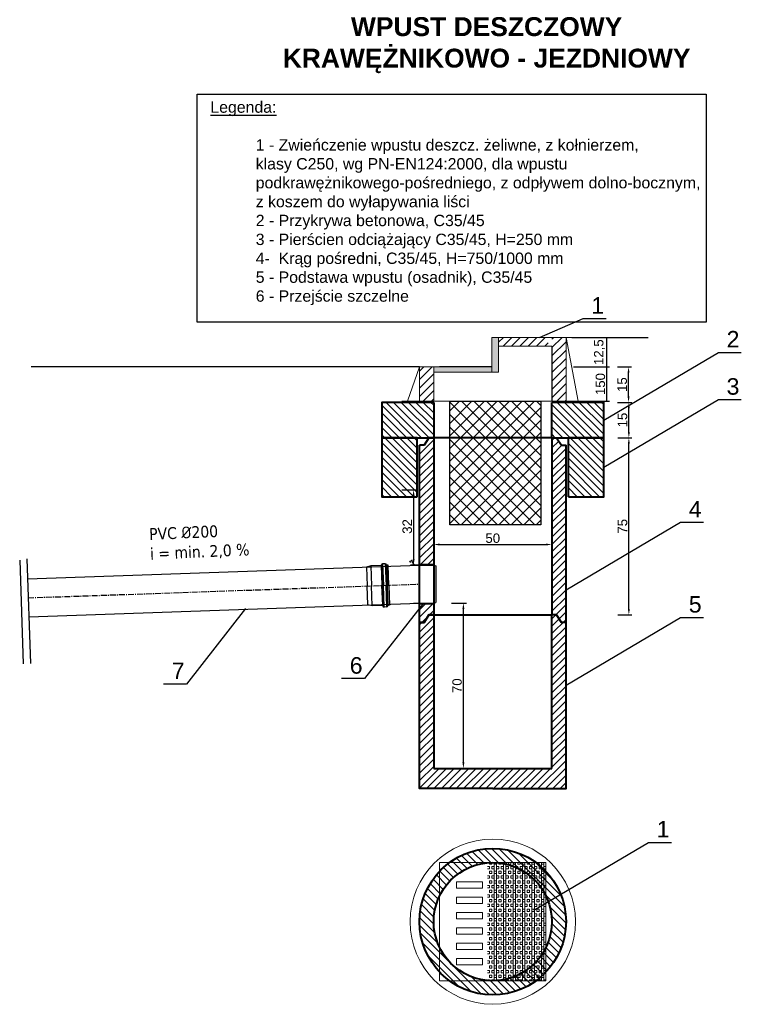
# Model space of a CAD drawing. Header units: millimetres. Extents: x 4790 to 7118, y -568 to -96.
# Tile 2 of 2: x 6813 to 7118, y -513 to -96. Entities that reach past the tile are written whole.
import ezdxf

# ---------------------------------------------------------------- set-up
doc = ezdxf.new("R2010")
doc.units = ezdxf.units.MM
doc.header["$MEASUREMENT"] = 0
doc.linetypes.add('CENTER1', pattern=[0.77, 0.5, -0.1, 0.07, -0.1])
for name, color, linetype, lineweight in [('E_tabelka', 7, 'Continuous', 13), ('Przekrój', 1, 'Continuous', 40), ('Szrafowanie', 251, 'Continuous', 9)]:
    doc.layers.add(name, color=color, linetype=linetype, lineweight=lineweight)
for name, color, linetype in [('kreskowanie', 131, 'Continuous'), ('Tabelka', 7, 'Continuous'), ('tekst', 4, 'Continuous')]:
    doc.layers.add(name, color=color, linetype=linetype)
doc.styles.add('ARIAL', font='arial.ttf', dxfattribs={"height": 1.2})
doc.styles.get("Standard").update_dxf_attribs({"font": 'arial.ttf'})
doc.styles.add('TEKST-OPIS', font='arial.ttf', dxfattribs={"width": 0.8, "height": 18})
doc.dimstyles.new('ISO-25', dxfattribs={"dimtxt": 2.5, "dimasz": 2.5, "dimexe": 1.25, "dimexo": 0.625, "dimtad": 1, "dimtxsty": 'Standard', "dimcen": 2.5, "dimadec": 0, "dimazin": 0, "dimtfac": 1, "dimtmove": 0, "dimatfit": 3, "dimfxl": 1, "dimarcsym": 0})

# ---------------------------------------------------------------- blocks, each defined once
blk = doc.blocks.new('*D11')
at = {"layer": 'Defpoints', "color": 0, "transparency": 16777216}
for p in [(6974.04, -294.98), (6979.69, -326.97), (6985, -326.97)]:
    blk.add_point(p, dxfattribs=at)
at = {"layer": 'Szrafowanie', "color": 0, "lineweight": -2, "transparency": 16777216}
for p, q in [((6974.67, -294.98), (6980.94, -294.98)), ((6979.69, -297.48), (6979.69, -324.47)), ((6984.37, -326.97), (6978.44, -326.97))]:
    blk.add_line(p, q, dxfattribs=at)
at = {"layer": 'Szrafowanie', "color": 0, "transparency": 16777216}
for points in [[(6979.28, -297.48), (6980.11, -297.48), (6979.69, -294.98)], [(6979.28, -324.47), (6980.11, -324.47), (6979.69, -326.97)]]:
    blk.add_solid(points, dxfattribs=at)
at = {"layer": 'Szrafowanie', "color": 0, "transparency": 16777216, "insert": (6977.02, -310.53), "char_height": 4, "attachment_point": 5, "rotation": 90}
blk.add_mtext('32', dxfattribs=at)
blk = doc.blocks.new('*D12')
at = {"layer": 'Defpoints', "color": 0, "transparency": 16777216}
for p in [(7065.45, -272.97), (7070.8, -272.97), (7065.45, -347.97)]:
    blk.add_point(p, dxfattribs=at)
at = {"layer": 'Szrafowanie', "color": 0, "lineweight": -2, "transparency": 16777216}
for p, q in [((7066.07, -272.97), (7072.05, -272.97)), ((7070.8, -345.47), (7070.8, -275.47)), ((7066.07, -347.97), (7072.05, -347.97))]:
    blk.add_line(p, q, dxfattribs=at)
at = {"layer": 'Szrafowanie', "color": 0, "transparency": 16777216}
for points in [[(7070.38, -275.47), (7071.21, -275.47), (7070.8, -272.97)], [(7070.38, -345.47), (7071.21, -345.47), (7070.8, -347.97)]]:
    blk.add_solid(points, dxfattribs=at)
at = {"layer": 'Szrafowanie', "color": 0, "transparency": 16777216, "insert": (7068.14, -310.47), "char_height": 4, "attachment_point": 5, "rotation": 90}
blk.add_mtext('75', dxfattribs=at)
blk = doc.blocks.new('*D13')
at = {"layer": 'Defpoints', "color": 0, "transparency": 16777216}
for p in [(7065.45, -257.97), (7070.8, -257.97), (7065.45, -272.97)]:
    blk.add_point(p, dxfattribs=at)
at = {"layer": 'Szrafowanie', "color": 0, "lineweight": -2, "transparency": 16777216}
for p, q in [((7066.07, -257.97), (7072.05, -257.97)), ((7070.8, -270.47), (7070.8, -260.47)), ((7066.07, -272.97), (7072.05, -272.97))]:
    blk.add_line(p, q, dxfattribs=at)
at = {"layer": 'Szrafowanie', "color": 0, "transparency": 16777216}
for points in [[(7070.38, -260.47), (7071.21, -260.47), (7070.8, -257.97)], [(7070.38, -270.47), (7071.21, -270.47), (7070.8, -272.97)]]:
    blk.add_solid(points, dxfattribs=at)
at = {"layer": 'Szrafowanie', "color": 0, "transparency": 16777216, "insert": (7068.13, -265.47), "char_height": 4, "attachment_point": 5, "rotation": 90}
blk.add_mtext('15', dxfattribs=at)
blk = doc.blocks.new('*D14')
at = {"layer": 'Defpoints', "color": 0, "transparency": 16777216}
for p in [(7065.32, -242.97), (7070.67, -242.97), (7065.32, -257.97)]:
    blk.add_point(p, dxfattribs=at)
at = {"layer": 'Szrafowanie', "color": 0, "lineweight": -2, "transparency": 16777216}
for p, q in [((7065.95, -242.97), (7071.92, -242.97)), ((7070.67, -255.47), (7070.67, -245.47)), ((7065.95, -257.97), (7071.92, -257.97))]:
    blk.add_line(p, q, dxfattribs=at)
at = {"layer": 'Szrafowanie', "color": 0, "transparency": 16777216}
for points in [[(7070.25, -245.47), (7071.09, -245.47), (7070.67, -242.97)], [(7070.25, -255.47), (7071.09, -255.47), (7070.67, -257.97)]]:
    blk.add_solid(points, dxfattribs=at)
at = {"layer": 'Szrafowanie', "color": 0, "transparency": 16777216, "insert": (7068, -250.47), "char_height": 4, "attachment_point": 5, "rotation": 90}
blk.add_mtext('15', dxfattribs=at)
blk = doc.blocks.new('*D15')
at = {"layer": 'Defpoints', "color": 0, "transparency": 16777216}
for p in [(6995.09, -342.97), (7000.77, -342.97), (6995.42, -412.97)]:
    blk.add_point(p, dxfattribs=at)
at = {"layer": 'Szrafowanie', "color": 0, "lineweight": -2, "transparency": 16777216}
for p, q in [((6995.71, -342.97), (7002.02, -342.97)), ((7000.77, -410.47), (7000.77, -345.47)), ((6996.04, -412.97), (7002.02, -412.97))]:
    blk.add_line(p, q, dxfattribs=at)
at = {"layer": 'Szrafowanie', "color": 0, "transparency": 16777216}
for points in [[(7000.35, -345.47), (7001.18, -345.47), (7000.77, -342.97)], [(7000.35, -410.47), (7001.18, -410.47), (7000.77, -412.97)]]:
    blk.add_solid(points, dxfattribs=at)
at = {"layer": 'Szrafowanie', "color": 0, "transparency": 16777216, "insert": (6998.1, -377.97), "char_height": 4, "attachment_point": 5, "rotation": 90}
blk.add_mtext('70', dxfattribs=at)
blk = doc.blocks.new('*D16')
at = {"layer": 'Defpoints', "color": 0, "transparency": 16777216}
for p in [(6988.2, -318.19), (7038.2, -318.19), (7038.2, -318.19)]:
    blk.add_point(p, dxfattribs=at)
at = {"layer": 'Szrafowanie', "color": 0, "lineweight": -2, "transparency": 16777216}
for p, q in [((6988.2, -317.56), (6988.2, -316.94)), ((6990.7, -318.19), (7035.7, -318.19)), ((7038.2, -317.56), (7038.2, -316.94))]:
    blk.add_line(p, q, dxfattribs=at)
at = {"layer": 'Szrafowanie', "color": 0, "transparency": 16777216}
for points in [[(6990.7, -317.77), (6990.7, -318.6), (6988.2, -318.19)], [(7035.7, -317.77), (7035.7, -318.6), (7038.2, -318.19)]]:
    blk.add_solid(points, dxfattribs=at)
at = {"layer": 'Szrafowanie', "color": 0, "transparency": 16777216, "insert": (7013.2, -315.52), "char_height": 4, "attachment_point": 5}
blk.add_mtext('50', dxfattribs=at)
blk = doc.blocks.new('*D17')
at = {"layer": 'Defpoints', "color": 0, "transparency": 16777216}
for p in [(7046.78, -242.97), (7061.42, -242.97), (7046.78, -257.48)]:
    blk.add_point(p, dxfattribs=at)
at = {"layer": 'Szrafowanie', "color": 0, "lineweight": -2, "transparency": 16777216}
for p, q in [((7047.41, -242.97), (7062.67, -242.97)), ((7061.42, -257.48), (7061.42, -242.97)), ((7047.41, -257.48), (7062.67, -257.48))]:
    blk.add_line(p, q, dxfattribs=at)
at = {"layer": 'Szrafowanie', "color": 0, "transparency": 16777216, "insert": (7058.76, -250.23), "char_height": 4, "attachment_point": 5, "rotation": 90}
blk.add_mtext('150', dxfattribs=at)
blk = doc.blocks.new('_None')
blk = doc.blocks.new('*D18')
at = {"layer": 'Defpoints', "color": 0, "transparency": 16777216}
for p in [(7046.78, -230.47), (7061.42, -230.47), (7046.78, -242.97)]:
    blk.add_point(p, dxfattribs=at)
at = {"layer": 'Szrafowanie', "color": 0, "lineweight": -2, "transparency": 16777216}
for p, q in [((7047.41, -230.47), (7062.67, -230.47)), ((7061.42, -242.97), (7061.42, -230.47)), ((7047.41, -242.97), (7062.67, -242.97))]:
    blk.add_line(p, q, dxfattribs=at)
at = {"layer": 'Szrafowanie', "color": 0, "transparency": 16777216, "insert": (7058.4, -236.72), "char_height": 4, "attachment_point": 5, "rotation": 90}
blk.add_mtext('12,5', dxfattribs=at)

msp = doc.modelspace()

# ---------------------------------------------------------------- hatches: boundary and pattern name
h = msp.add_hatch(color=6)
h.paths.add_polyline_path([(6988.196, -326.475), (6982.196, -326.475), (6982.196, -326.975), (6988.196, -326.975)])
h.paths.add_polyline_path([(6988.196, -342.975), (6982.196, -342.975), (6982.196, -343.475), (6988.196, -343.475)])
at = {"layer": 'Szrafowanie'}
h = msp.add_hatch(dxfattribs=at)
h.set_pattern_fill('ANSI31', scale=20, style=0)
h.set_pattern_definition([(45, (1040.9772, 22.3461), (-1.767767, 1.767767), [])])
h.paths.add_polyline_path([(6988.196, -242.975), (6982.196, -242.975), (6982.196, -257.485), (6988.196, -257.485)])
h.paths.add_polyline_path([(7044.196, -242.975), (7044.196, -230.475), (7038.196, -230.475), (7038.196, -242.975), (7038.196, -257.485), (7044.196, -257.485)])
h.paths.add_polyline_path([(7038.196, -230.475), (7015.696, -230.475), (7015.696, -234.23), (7035.696, -234.23)])
h = msp.add_hatch(color=7, dxfattribs=at)
h.paths.add_polyline_path([(7012.79, -242.975), (6988.196, -242.975), (6988.196, -245.199), (7012.79, -245.199)])
h.paths.add_polyline_path([(7015.696, -230.475), (7012.79, -230.475), (7012.79, -245.199), (7015.696, -245.199)])
h = msp.add_hatch(dxfattribs=at)
h.set_pattern_fill('ANSI31', color=256, scale=0.7, angle=90, style=0)
h.set_pattern_definition([(135, (2367.9779, 1362.4928), (-1.5715448, -1.5715448), [])])
h.paths.add_polyline_path([(6988.196, -257.975), (6966.196, -257.975), (6966.196, -272.975), (6988.196, -272.975)])
h.paths.add_polyline_path([(6981.196, -272.975), (6966.196, -272.975), (6966.196, -297.975), (6981.196, -297.975)])
h.paths.add_polyline_path([(7060.196, -257.975), (7038.196, -257.975), (7038.196, -272.975), (7060.196, -272.975)])
h.paths.add_polyline_path([(7060.196, -272.975), (7045.196, -272.975), (7045.196, -297.975), (7060.196, -297.975)])
h = msp.add_hatch(dxfattribs=at)
h.set_pattern_fill('ANSI37', color=256, scale=30)
h.set_pattern_definition([(45, (794.643, 24.001), (-2.6516504, 2.6516504), []), (135, (794.643, 24.001), (-2.6516504, -2.6516504), [])])
h.paths.add_polyline_path([(7033.517, -271.216), (6994.969, -271.216), (6994.969, -309.823), (7033.517, -309.823)])
h.paths.add_polyline_path([(7033.517, -257.485), (6994.969, -257.485), (6994.969, -271.216), (7033.517, -271.216)])
h = msp.add_hatch(dxfattribs=at)
h.set_pattern_fill('ANSI31', color=256, scale=0.7, style=0)
h.set_pattern_definition([(45, (2367.9779, 1363.808), (-1.5715448, 1.5715448), [])])
h.paths.add_polyline_path([(6988.196, -272.975), (6986.155, -272.975), (6984.152, -276.171), (6982.196, -276.171), (6982.196, -326.475), (6988.196, -326.475)])
h.paths.add_polyline_path([(6988.196, -343.475), (6982.196, -343.475), (6982.196, -351.171), (6984.152, -351.171), (6986.155, -347.975), (6988.196, -347.975)])
h.paths.add_polyline_path([(6988.196, -347.975), (6986.155, -347.975), (6984.152, -351.171), (6982.196, -351.171), (6982.196, -421.475), (7013.196, -421.475), (7044.196, -421.475), (7044.196, -351.171), (7042.24, -351.171), (7040.237, -347.975), (7038.196, -347.975), (7038.196, -412.975), (6988.196, -412.975)])
h.paths.add_polyline_path([(7044.196, -276.171), (7042.24, -276.171), (7040.237, -272.975), (7038.196, -272.975), (7038.196, -347.975), (7040.237, -347.975), (7042.24, -351.171), (7044.196, -351.171)])
h = msp.add_hatch(dxfattribs=at)
h.set_pattern_fill('ANSI31', color=256, scale=0.7, angle=90, style=0)
h.set_pattern_definition([(135, (5449.8503, -5123.116), (-1.5715448, -1.5715448), [])])
h.paths.add_polyline_path([(7013.196, -508.898, 1), (7013.196, -446.898, 1)])
h.paths.add_polyline_path([(6993.295, -493.029), (6988.401, -493.029), (6988.401, -481.092, -0.0641523), (6988.401, -474.704), (6988.401, -463.029), (6993.099, -463.029, -0.2377907), (7013.196, -452.898, -0.2377907), (7033.293, -463.029), (7038.401, -463.029), (7038.401, -493.029), (7033.097, -493.029, -0.2343381), (7013.196, -502.898, -0.2343381)], flags=16)
h.paths.add_polyline_path([(6988.401, -481.092), (6988.401, -493.029), (6993.295, -493.029, -0.1312278)], flags=0)
h.paths.add_polyline_path([(6988.401, -463.029), (6988.401, -474.704, -0.1279026), (6993.099, -463.029)], flags=0)
h.paths.add_polyline_path([(7033.293, -463.029, -0.3333422), (7033.097, -493.029), (7038.401, -493.029), (7038.401, -463.029)], flags=0)
h = msp.add_hatch(dxfattribs=at)
h.set_pattern_fill('BOX', scale=4, style=0)
h.set_pattern_definition([(90, (1189.7955, 1308.4528), (-4, 2e-16), []), (90, (1190.7955, 1308.4528), (-4, 2e-16), []), (0, (1189.7955, 1308.4528), (0, 4), [-1, 1]), (0, (1189.7955, 1309.4528), (0, 4), [-1, 1]), (0, (1189.7955, 1310.4528), (0, 4), [1, -1]), (0, (1189.7955, 1311.4528), (0, 4), [1, -1]), (90, (1191.7955, 1308.4528), (-4, 2e-16), [1, -1]), (90, (1192.7955, 1308.4528), (-4, 2e-16), [1, -1])])
h.paths.add_polyline_path([(7035.696, -452.898), (7010.926, -452.898), (7010.926, -502.898), (7035.696, -502.898)])

# ---------------------------------------------------------------- linework, layer by layer
for p, q in [((7046.696, -230.475), (7078.924, -230.475)), ((6812.986, -324.876), (6814.517, -368.724)), ((6815.942, -324.308), (6817.489, -368.62))]:
    msp.add_line(p, q)
at = {"color": 7, "linetype": 'Continuous'}
for p, q in [((6977.964, -325.065), (6978.371, -325.831)), ((6978.73, -325.03), (6978.849, -324.962)), ((6978.914, -325.229), (6978.988, -325.101)), ((6978.919, -324.971), (6978.979, -325.031)), ((6816.237, -332.765), (6982.196, -326.97)), ((6961.588, -327.209), (6959.814, -327.751)), ((6966.016, -327.054), (6961.588, -327.209)), ((6966.086, -326.986), (6966.094, -326.847)), ((6967.707, -326.326), (6966.584, -326.365)), ((6968.247, -326.91), (6968.23, -326.773)), ((6968.913, -326.953), (6968.321, -326.974)), ((6969.209, -335.428), (6968.913, -326.953)), ((6978.914, -325.287), (6979.637, -326.538)), ((6980.392, -326.975), (6988.196, -326.975)), ((6988.196, -326.975), (6989.069, -327.208)), ((6988.196, -326.975), (6989.069, -327.208)), ((6988.196, -326.979), (6989.069, -327.213)), ((6988.196, -326.979), (6989.069, -327.213)), ((6989.069, -327.213), (6989.069, -342.746)), ((6813.16, -332.873), (6813.265, -332.869)), ((6969.209, -335.428), (6969.505, -343.903)), ((6816.795, -348.755), (6982.196, -342.979)), ((6962.179, -344.159), (6960.372, -343.742)), ((6966.608, -344.004), (6962.179, -344.159)), ((6966.683, -344.068), (6966.7, -344.205)), ((6968.345, -344.613), (6967.223, -344.652)), ((6968.843, -343.992), (6968.836, -344.131)), ((6969.505, -343.903), (6968.913, -343.924)), ((6979.668, -342.975), (6988.196, -342.975)), ((6988.196, -342.975), (6989.069, -342.741)), ((6988.196, -342.975), (6989.069, -342.741)), ((6813.719, -348.863), (6813.823, -348.859))]:
    msp.add_line(p, q, dxfattribs=at)
at = {"linetype": 'Continuous'}
for p, q in [((6959.814, -327.751), (6960.093, -335.746)), ((6961.588, -327.209), (6961.883, -335.684)), ((6966.016, -327.054), (6966.312, -335.529)), ((6966.094, -326.847), (6966.397, -335.526)), ((6966.584, -326.365), (6966.904, -335.509)), ((6967.707, -326.326), (6968.026, -335.469)), ((6968.23, -326.773), (6968.533, -335.452)), ((6968.321, -326.974), (6968.617, -335.449)), ((6988.196, -326.975), (6988.196, -342.975)), ((6960.372, -343.742), (6960.093, -335.746)), ((6962.179, -344.159), (6961.883, -335.684)), ((6966.608, -344.004), (6966.312, -335.529)), ((6966.7, -344.205), (6966.397, -335.526)), ((6967.223, -344.652), (6966.904, -335.509)), ((6968.345, -344.613), (6968.026, -335.469)), ((6968.836, -344.131), (6968.533, -335.452)), ((6968.913, -343.924), (6968.617, -335.449))]:
    msp.add_line(p, q, dxfattribs=at)
at = {"color": 2, "linetype": 'CENTER1', "ltscale": 5}
msp.add_line((6816.516, -340.76), (6982.196, -334.975), dxfattribs=at)
msp.add_lwpolyline([(6982.196, -242.975), (6817.807, -242.975)])
msp.add_lwpolyline([(6994.969, -257.485), (7033.517, -257.485), (7033.517, -309.823), (6994.969, -309.823)], close=True)
at = {"color": 7, "linetype": 'Continuous'}
for centre, radius, start, end in [((6978.701, -324.98), 0.0582, 225, 300), ((6978.878, -325.012), 0.0582, 45, 120), ((6978.965, -325.258), 0.0582, 150, 210), ((6978.938, -325.072), 0.0582, 330, 45), ((6966.014, -326.982), 0.0727, 272, 357), ((6966.602, -326.874), 0.509, 92, 177), ((6967.724, -326.835), 0.509, 7, 92), ((6968.319, -326.901), 0.0727, 187, 272), ((6980.392, -326.102), 0.873, 210, 270), ((6966.611, -344.077), 0.0727, 7, 92), ((6967.205, -344.143), 0.509, 187, 272), ((6968.327, -344.104), 0.509, 272, 357), ((6968.916, -343.996), 0.0727, 92, 177)]:
    msp.add_arc(centre, radius, start, end, dxfattribs=at)
at = {"layer": 'kreskowanie', "color": 7}
for points in [[(7033.027, -230.475), (7051.427, -222.522), (7061.126, -222.522)], [(7060.196, -265.475), (7108.687, -236.837), (7118.387, -236.837)], [(7060.196, -285.475), (7108.687, -256.837), (7118.387, -256.837)], [(7044.196, -337.419), (7092.687, -308.781), (7102.387, -308.781)], [(6908.617, -345.271), (6883.569, -377.278), (6873.87, -377.278)], [(6983.932, -342.975), (6958.884, -374.982), (6949.185, -374.982)], [(7044.196, -377.739), (7092.687, -349.101), (7102.387, -349.101)], [(7030.599, -472.97), (7079.091, -444.332), (7088.79, -444.332)]]:
    msp.add_lwpolyline(points, dxfattribs=at)
at = {"layer": 'Przekrój'}
for p, q in [((6981.196, -297.975), (6981.196, -272.975)), ((6988.196, -272.975), (6988.196, -347.975)), ((7038.196, -272.975), (6988.196, -272.975)), ((7038.196, -272.975), (7038.196, -347.975)), ((7045.196, -297.975), (7045.196, -272.975)), ((6982.196, -351.171), (6982.196, -276.171)), ((7044.196, -351.171), (7044.196, -276.171)), ((6966.196, -297.975), (6981.196, -297.975)), ((6988.196, -347.975), (6988.196, -412.975)), ((6988.196, -347.975), (7038.196, -347.975)), ((7038.196, -412.975), (7038.196, -347.975)), ((6988.196, -412.975), (7038.196, -412.975))]:
    msp.add_line(p, q, dxfattribs=at)
for points in [[(6988.196, -257.975), (6966.196, -257.975), (6966.196, -272.975), (6988.196, -272.975)], [(6988.196, -257.975), (6988.196, -272.975)], [(7038.196, -272.975), (7038.196, -257.975)], [(7038.196, -272.975), (7060.196, -272.975), (7060.196, -257.975), (7038.196, -257.975)], [(6981.196, -272.975), (6966.196, -272.975), (6966.196, -297.975), (6981.196, -297.975)], [(6988.196, -272.975), (6986.155, -272.975), (6984.152, -276.171), (6982.196, -276.171)], [(7038.196, -272.975), (7040.237, -272.975), (7042.24, -276.171), (7044.196, -276.171)], [(7045.196, -297.975), (7060.196, -297.975), (7060.196, -272.975), (7045.196, -272.975)], [(7013.196, -421.475), (6982.196, -421.475), (6982.196, -351.171), (6984.152, -351.171), (6986.155, -347.975), (6988.196, -347.975)], [(6988.196, -347.975), (6986.155, -347.975), (6984.152, -351.171), (6982.196, -351.171)], [(7013.196, -421.475), (7044.196, -421.475), (7044.196, -351.171), (7042.24, -351.171), (7040.237, -347.975), (7038.196, -347.975)]]:
    msp.add_lwpolyline(points, dxfattribs=at)
for radius in [31, 25]:
    msp.add_circle((7013.196, -477.898), radius, dxfattribs=at)
at = {"layer": 'Szrafowanie', "color": 7}
for p, q in [((7012.79, -230.475), (7046.696, -230.475)), ((7044.196, -257.485), (7044.196, -230.475)), ((7044.196, -230.475), (7049.284, -257.485)), ((7015.696, -234.23), (7038.196, -234.23)), ((6982.196, -242.975), (6977.108, -257.485)), ((6982.196, -257.485), (6982.196, -242.975)), ((6982.196, -242.975), (6990.696, -242.975)), ((6988.196, -242.975), (6988.196, -257.485))]:
    msp.add_line(p, q, dxfattribs=at)
at = {"layer": 'Szrafowanie', "color": 7, "lineweight": 30}
msp.add_line((7012.79, -242.975), (6990.696, -242.975), dxfattribs=at)
at = {"layer": 'Szrafowanie', "color": 88}
msp.add_line((6974.677, -257.485), (7048.196, -257.485), dxfattribs=at)
at = {"layer": 'Szrafowanie'}
for p, q in [((6988.196, -326.475), (6982.196, -326.475)), ((6988.196, -326.975), (6982.196, -326.975)), ((6988.196, -342.975), (6982.196, -342.975)), ((6988.196, -343.475), (6982.196, -343.475))]:
    msp.add_line(p, q, dxfattribs=at)
at = {"layer": 'Szrafowanie', "color": 7}
for points in [[(7012.79, -230.475), (7015.696, -230.475), (7015.696, -245.199), (7012.79, -245.199)], [(6988.196, -242.975), (7012.79, -242.975), (7012.79, -245.199), (6988.196, -245.199)], [(6990.696, -502.898), (7035.696, -502.898), (7035.696, -452.898), (6990.696, -452.898)], [(6997.79, -461.042), (7008.793, -461.042), (7008.793, -463.732), (6997.79, -463.732)], [(6997.79, -467.527), (7008.793, -467.527), (7008.793, -470.217), (6997.79, -470.217)], [(6997.79, -474.012), (7008.793, -474.012), (7008.793, -476.702), (6997.79, -476.702)], [(6997.79, -480.497), (7008.793, -480.497), (7008.793, -483.187), (6997.79, -483.187)], [(6997.79, -486.982), (7008.793, -486.982), (7008.793, -489.672), (6997.79, -489.672)], [(6997.79, -493.467), (7008.793, -493.467), (7008.793, -496.158), (6997.79, -496.158)]]:
    msp.add_lwpolyline(points, close=True, dxfattribs=at)
at = {"layer": 'Szrafowanie', "color": 88}
msp.add_circle((7013.196, -477.898), 35, dxfattribs=at)
at = {"layer": 'Tabelka'}
msp.add_lwpolyline([(7038.196, -234.23), (7038.196, -257.485)], dxfattribs=at)
at = {"layer": 'tekst', "color": 7}
msp.add_lwpolyline([(6888.037, -127.398), (7103.541, -127.398), (7103.541, -224.032), (6888.037, -224.032)], close=True, dxfattribs=at)

# ---------------------------------------------------------------- texts
at = {"color": 7, "insert": (6867.668, -311.288), "char_height": 5, "width": 69.90454, "attachment_point": 1, "rotation": 2.55812}
msp.add_mtext('{\\fTahoma|b0|i0|c238|p34;PVC \\fISOCPEUR|b0|i0|c238|p34;%%C\\fTahoma|b0|i0|c238|p34;200\\Pi = min. 2,0 %}', dxfattribs=at)
at = {"layer": 'E_tabelka', "insert": (7010.598, -106.732), "char_height": 8, "width": 186.66667, "attachment_point": 5, "rotation": 0, "style": 'TEKST-OPIS'}
msp.add_mtext('\\A1;{\\fArial|b1|i0|c238|p34;\\W1;WPUST DESZCZOWY\\PKRAWĘŻNIKOWO - JEZDNIOWY}', dxfattribs=at)
at = {"layer": 'kreskowanie', "color": 7, "char_height": 7, "width": 102.15209, "attachment_point": 1, "style": 'ARIAL'}
for s, insert in [('1', (7054.906, -213.424)), ('2', (7112.167, -227.738)), ('3', (7112.167, -247.738)), ('4', (7096.167, -299.683)), ('5', (7096.167, -340.003)), ('6', (6952.664, -365.883)), ('7', (6877.349, -368.179)), ('1', (7082.57, -435.234))]:
    msp.add_mtext(s, dxfattribs=dict(at, insert=insert))
at = {"layer": 'tekst', "color": 7, "insert": (6893.684, -130.536), "char_height": 4.8, "width": 222.34155, "attachment_point": 1, "style": 'ARIAL'}
msp.add_mtext('\\A1;{\\LLegenda:\\P}^I\\P^I1 - Zwieńczenie wpustu deszcz. żeliwne, z kołnierzem, \\P^Iklasy C250, wg PN-EN124:2000, dla wpustu ^I\\P^Ipodkrawężnikowego-pośredniego, z odpływem dolno-bocznym, \\P^I{\\fArial|b0|i0|c238|p34;z koszem do wyłapywania liści\\P}^I2 - Przykrywa betonowa, C35/45\\P^I3 - Pierścien odciążający C35/45, H=250 mm\\P^I4-  Krąg pośredni, C35/45, H=750/1000 mm\\P^I5 - Podstawa wpustu (osadnik), C35/45\\P^I6 - Przejście szczelne\\P^I', dxfattribs=at)

# ---------------------------------------------------------------- dimensions: what is measured, and where the dimension line sits
at = {"layer": 'Szrafowanie', "color": 7}
dim = msp.add_linear_dim(base=(7061.425, -230.475), p1=(7046.784, -242.975), p2=(7046.784, -230.475), angle=90, dimstyle='ISO-25', override={"dimtxt": 4, "dimblk1": 'None', "dimblk2": 'None', "dimsah": 1}, dxfattribs=at)
dim.commit()
dim.dimension.update_dxf_attribs({"geometry": '*D18', "text_midpoint": (7058.396, -236.725)})
dim = msp.add_linear_dim(base=(7061.425, -242.975), p1=(7046.784, -257.485), p2=(7046.784, -242.975), angle=90, text='150', dimstyle='ISO-25', override={"dimtxt": 4, "dimblk1": 'None', "dimblk2": 'None', "dimsah": 1}, dxfattribs=at)
dim.commit()
dim.dimension.update_dxf_attribs({"geometry": '*D17', "text_midpoint": (7058.758, -250.23)})
at = {"layer": 'Szrafowanie'}
for base, p1, p2, picture, middle in [((7070.67, -242.975), (7065.322, -257.975), (7065.322, -242.975), '*D14', (7068.003, -250.475)), ((7070.795, -257.975), (7065.447, -272.975), (7065.447, -257.975), '*D13', (7068.128, -265.475)), ((7070.795, -272.975), (7065.447, -347.975), (7065.447, -272.975), '*D12', (7068.136, -310.475))]:
    dim = msp.add_linear_dim(base=base, p1=p1, p2=p2, angle=90, dimstyle='ISO-25', override={"dimtxt": 4}, dxfattribs=at)
    dim.commit()
    dim.dimension.update_dxf_attribs({"geometry": picture, "text_midpoint": middle})
dim = msp.add_linear_dim(base=(6979.692, -326.975), p1=(6974.043, -294.978), p2=(6984.997, -326.975), angle=90, dimstyle='ISO-25', override={"dimtxt": 4}, dxfattribs=at)
dim.commit()
dim.dimension.update_dxf_attribs({"geometry": '*D11', "text_midpoint": (6979.692, -310.526), "dimtype": 160})
dim = msp.add_linear_dim(base=(7038.196, -318.186), p1=(6988.196, -318.186), p2=(7038.196, -318.186), dimstyle='ISO-25', override={"dimtxt": 4}, dxfattribs=at)
dim.commit()
dim.dimension.update_dxf_attribs({"geometry": '*D16', "text_midpoint": (7013.196, -315.518)})
dim = msp.add_linear_dim(base=(7000.765, -342.975), p1=(6995.417, -412.975), p2=(6995.09, -342.975), angle=90, text='70', dimstyle='ISO-25', override={"dimtxt": 4}, dxfattribs=at)
dim.commit()
dim.dimension.update_dxf_attribs({"geometry": '*D15', "text_midpoint": (6998.098, -377.975)})

doc.saveas('drawing.dxf')
